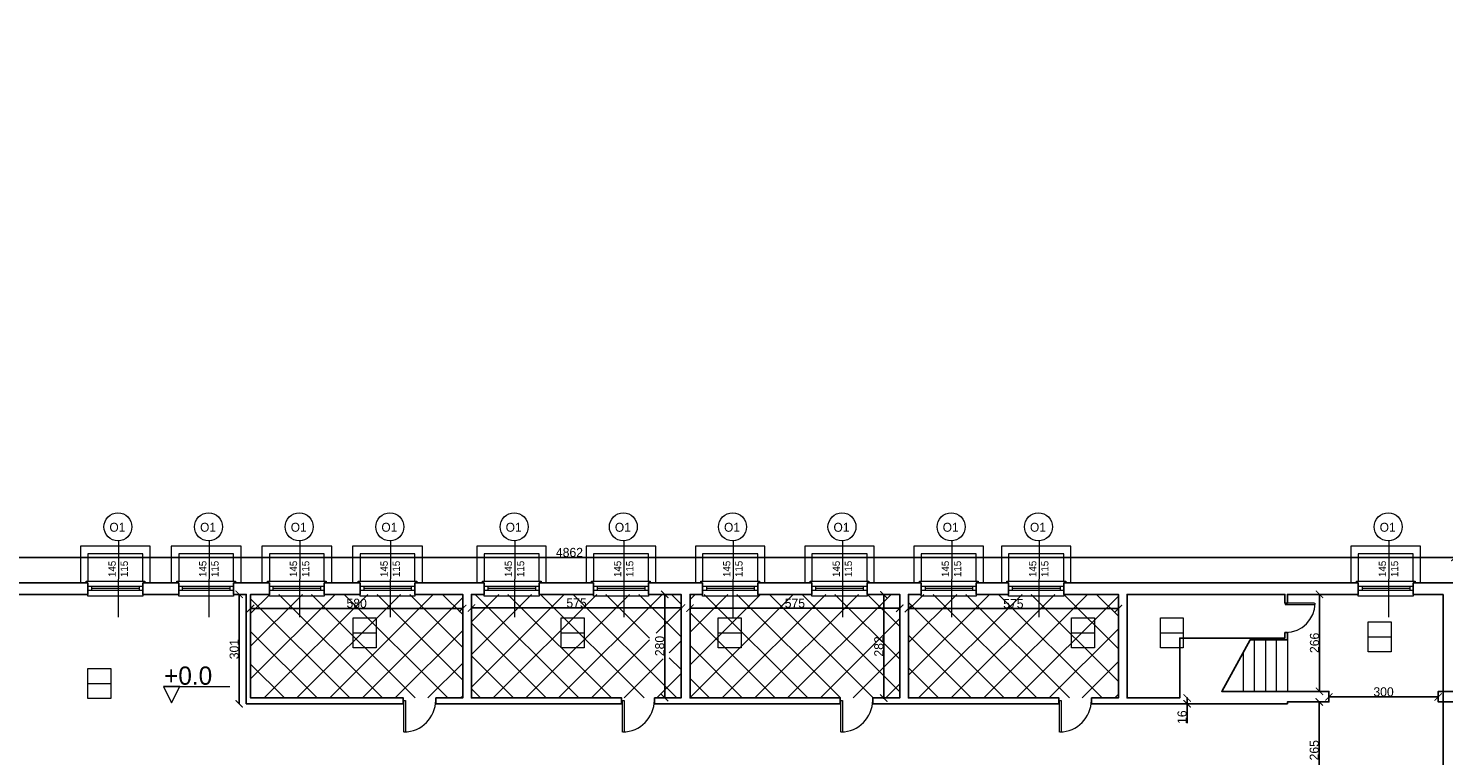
# Model space of a CAD drawing. Header units: centimetres. Extents: x -17621 to 77377, y -18613 to 66.
# Tile 30 of 173: x -11048 to -7162, y -15857 to -13859. Entities that reach past the tile are written whole.
import ezdxf

# ---------------------------------------------------------------- set-up
doc = ezdxf.new("R2010")
doc.units = ezdxf.units.CM
doc.layers.add('0-wymiarowanie rys.CAD', color=5, linetype='Continuous', lineweight=0, true_color=0x0000ff)
for name, color, linetype, lineweight in [('a_drzwi i okna', 2, 'Continuous', 0), ('a_inwentaryzacja', 141, 'Continuous', 0), ('a_wymiarowanie', 211, 'Continuous', 0), ('pomieszczenia', 191, 'Continuous', 5)]:
    doc.layers.add(name, color=color, linetype=linetype, lineweight=lineweight)
for name, color, linetype in [('PDF5_A710 OZNACZENIA KOMUNIKACJI', 7, 'Continuous'), ('PDF5_Text', 7, 'Continuous'), ('PDF_A250 SCHODY', 7, 'Continuous'), ('PDF_A310 STOLARKA ZEWNĘTRZNA', 7, 'Continuous'), ('PDF_A320 STOLARKA WEWNĘTRZNA', 7, 'Continuous'), ('PDF_WIDOKOWA', 7, 'Continuous')]:
    doc.layers.add(name, color=color, linetype=linetype)
doc.styles.add('PDF Century Gothic', font='GOTHIC.TTF')
doc.dimstyles.new('ISO-25', dxfattribs={"dimtxt": 25, "dimasz": 20, "dimexe": 0.6, "dimexo": 0.375, "dimtad": 1, "dimdec": 0, "dimtxsty": 'PDF Century Gothic', "dimblk": 'ARCHTICK', "dimcen": 2.5, "dimadec": 1, "dimazin": 0, "dimtfac": 1, "dimtdec": 0, "dimtmove": 0, "dimatfit": 3, "dimldrblk": 'ARCHTICK', "dimfxl": 2, "dimfxlon": 1, "dimarcsym": 0})

# ---------------------------------------------------------------- blocks, each defined once
blk = doc.blocks.new('_ArchTick')
at = {"color": 0, "linetype": 'ByBlock', "const_width": 0.15}
blk.add_lwpolyline([(-0.5, -0.5), (0.5, 0.5)], dxfattribs=at)
blk = doc.blocks.new('*D159')
at = {"layer": 'a_wymiarowanie', "color": 0, "lineweight": -2, "transparency": 16777216}
for p, q in [((-8700.8, -15414.9), (-8698.2, -15414.9)), ((-8698.8, -15414.9), (-8698.8, -15698.5)), ((-8700.8, -15698.5), (-8698.2, -15698.5))]:
    blk.add_line(p, q, dxfattribs=at)
at = {"layer": 'Defpoints', "color": 0, "transparency": 16777216}
for p in [(-8922.3, -15414.9), (-8922.3, -15698.5), (-8698.8, -15698.5)]:
    blk.add_point(p, dxfattribs=at)
at = {"layer": 'a_wymiarowanie', "color": 0, "lineweight": -2, "transparency": 16777216, "xscale": 20, "yscale": 20, "zscale": 20}
for p, rotation in [((-8698.8, -15414.9), 90), ((-8698.8, -15698.5), 270)]:
    blk.add_blockref('_ArchTick', p, dxfattribs=dict(at, rotation=rotation))
at = {"layer": 'a_wymiarowanie', "color": 0, "transparency": 16777216, "insert": (-8712.5, -15556.7), "char_height": 25, "attachment_point": 5, "rotation": 90, "style": 'PDF Century Gothic'}
blk.add_mtext('282', dxfattribs=at)
blk = doc.blocks.new('*D160')
at = {"layer": 'a_wymiarowanie', "color": 0, "lineweight": -2, "transparency": 16777216}
for p, q in [((-9830.8, -15448.9), (-9830.8, -15451.5)), ((-9830.8, -15450.9), (-9254.2, -15450.9)), ((-9254.2, -15448.9), (-9254.2, -15451.5))]:
    blk.add_line(p, q, dxfattribs=at)
at = {"layer": 'Defpoints', "color": 0, "transparency": 16777216}
for p in [(-9830.8, -15413.6), (-9254.2, -15413.6), (-9254.2, -15450.9)]:
    blk.add_point(p, dxfattribs=at)
at = {"layer": 'a_wymiarowanie', "color": 0, "lineweight": -2, "transparency": 16777216, "xscale": 20, "yscale": 20, "zscale": 20, "rotation": 180}
blk.add_blockref('_ArchTick', (-9830.8, -15450.9), dxfattribs=at)
at = {"layer": 'a_wymiarowanie', "color": 0, "lineweight": -2, "transparency": 16777216, "xscale": 20, "yscale": 20, "zscale": 20}
blk.add_blockref('_ArchTick', (-9254.2, -15450.9), dxfattribs=at)
at = {"layer": 'a_wymiarowanie', "color": 0, "transparency": 16777216, "insert": (-9542.5, -15437.4), "char_height": 25, "attachment_point": 5, "style": 'PDF Century Gothic'}
blk.add_mtext('575', dxfattribs=at)
blk = doc.blocks.new('*D161')
at = {"layer": 'a_wymiarowanie', "color": 0, "lineweight": -2, "transparency": 16777216}
for p, q in [((-9298.4, -15413.6), (-9301, -15413.6)), ((-9300.4, -15697.3), (-9300.4, -15413.6)), ((-9298.4, -15697.3), (-9301, -15697.3))]:
    blk.add_line(p, q, dxfattribs=at)
at = {"layer": 'Defpoints', "color": 0, "transparency": 16777216}
for p in [(-9300.4, -15413.6), (-9267.3, -15413.6), (-9267.3, -15697.3)]:
    blk.add_point(p, dxfattribs=at)
at = {"layer": 'a_wymiarowanie', "color": 0, "lineweight": -2, "transparency": 16777216, "xscale": 20, "yscale": 20, "zscale": 20}
for p, rotation in [((-9300.4, -15413.6), 90), ((-9300.4, -15697.3), 270)]:
    blk.add_blockref('_ArchTick', p, dxfattribs=dict(at, rotation=rotation))
at = {"layer": 'a_wymiarowanie', "color": 0, "transparency": 16777216, "insert": (-9314.1, -15555.5), "char_height": 25, "attachment_point": 5, "rotation": 90, "style": 'PDF Century Gothic'}
blk.add_mtext('280', dxfattribs=at)
blk = doc.blocks.new('*D611')
at = {"layer": 'a_wymiarowanie', "color": 0, "linetype": 'Continuous', "lineweight": -2, "transparency": 16777216}
for p, q in [((-10437.4, -15450.1), (-10437.4, -15452.7)), ((-10437.4, -15452.1), (-9854.9, -15452.1)), ((-9854.9, -15450.1), (-9854.9, -15452.7))]:
    blk.add_line(p, q, dxfattribs=at)
at = {"layer": 'Defpoints', "color": 0, "linetype": 'Continuous', "transparency": 16777216}
for p in [(-10437.4, -15413.6), (-9854.9, -15413.6), (-9854.9, -15452.1)]:
    blk.add_point(p, dxfattribs=at)
at = {"layer": 'a_wymiarowanie', "color": 0, "linetype": 'Continuous', "lineweight": -2, "transparency": 16777216, "xscale": 20, "yscale": 20, "zscale": 20, "rotation": 180}
blk.add_blockref('_ArchTick', (-10437.4, -15452.1), dxfattribs=at)
at = {"layer": 'a_wymiarowanie', "color": 0, "linetype": 'Continuous', "lineweight": -2, "transparency": 16777216, "xscale": 20, "yscale": 20, "zscale": 20}
blk.add_blockref('_ArchTick', (-9854.9, -15452.1), dxfattribs=at)
at = {"layer": 'a_wymiarowanie', "color": 0, "linetype": 'Continuous', "transparency": 16777216, "insert": (-10146.1, -15438.3), "char_height": 25, "attachment_point": 5, "style": 'PDF Century Gothic'}
blk.add_mtext('580', dxfattribs=at)
blk = doc.blocks.new('*D612')
at = {"layer": 'a_wymiarowanie', "color": 0, "linetype": 'Continuous', "lineweight": -2, "transparency": 16777216}
for p, q in [((-9230.9, -15449.5), (-9230.9, -15452.1)), ((-9230.9, -15451.5), (-8655.1, -15451.5)), ((-8655.1, -15449.5), (-8655.1, -15452.1))]:
    blk.add_line(p, q, dxfattribs=at)
at = {"layer": 'Defpoints', "color": 0, "linetype": 'Continuous', "transparency": 16777216}
for p in [(-9230.9, -15413.6), (-8655.1, -15413.6), (-8655.1, -15451.5)]:
    blk.add_point(p, dxfattribs=at)
at = {"layer": 'a_wymiarowanie', "color": 0, "linetype": 'Continuous', "lineweight": -2, "transparency": 16777216, "xscale": 20, "yscale": 20, "zscale": 20, "rotation": 180}
blk.add_blockref('_ArchTick', (-9230.9, -15451.5), dxfattribs=at)
at = {"layer": 'a_wymiarowanie', "color": 0, "linetype": 'Continuous', "lineweight": -2, "transparency": 16777216, "xscale": 20, "yscale": 20, "zscale": 20}
blk.add_blockref('_ArchTick', (-8655.1, -15451.5), dxfattribs=at)
at = {"layer": 'a_wymiarowanie', "color": 0, "linetype": 'Continuous', "transparency": 16777216, "insert": (-8943, -15438), "char_height": 25, "width": 52.705, "attachment_point": 5, "style": 'PDF Century Gothic'}
blk.add_mtext('575', dxfattribs=at)
blk = doc.blocks.new('*D613')
at = {"layer": 'a_wymiarowanie', "color": 0, "linetype": 'Continuous', "lineweight": -2, "transparency": 16777216}
for p, q in [((-8631.4, -15450.7), (-8631.4, -15453.3)), ((-8631.4, -15452.7), (-8054.9, -15452.7)), ((-8054.9, -15454.7), (-8054.9, -15452.1))]:
    blk.add_line(p, q, dxfattribs=at)
at = {"layer": 'Defpoints', "color": 0, "linetype": 'Continuous', "transparency": 16777216}
for p in [(-8631.4, -15413.6), (-8054.9, -15452.7), (-8054.9, -15698.1)]:
    blk.add_point(p, dxfattribs=at)
at = {"layer": 'a_wymiarowanie', "color": 0, "linetype": 'Continuous', "lineweight": -2, "transparency": 16777216, "xscale": 20, "yscale": 20, "zscale": 20, "rotation": 180}
blk.add_blockref('_ArchTick', (-8631.4, -15452.7), dxfattribs=at)
at = {"layer": 'a_wymiarowanie', "color": 0, "linetype": 'Continuous', "lineweight": -2, "transparency": 16777216, "xscale": 20, "yscale": 20, "zscale": 20}
blk.add_blockref('_ArchTick', (-8054.9, -15452.7), dxfattribs=at)
at = {"layer": 'a_wymiarowanie', "color": 0, "linetype": 'Continuous', "transparency": 16777216, "insert": (-8343.2, -15439.3), "char_height": 25, "attachment_point": 5, "style": 'PDF Century Gothic'}
blk.add_mtext('575', dxfattribs=at)
blk = doc.blocks.new('*D838')
at = {"layer": 'a_wymiarowanie', "color": 0, "linetype": 'Continuous', "lineweight": -2, "transparency": 16777216}
for p, q in [((-10466.5, -15413.6), (-10469.1, -15413.6)), ((-10468.5, -15714.2), (-10468.5, -15413.6)), ((-10466.5, -15714.2), (-10469.1, -15714.2))]:
    blk.add_line(p, q, dxfattribs=at)
at = {"layer": 'Defpoints', "color": 0, "linetype": 'Continuous', "transparency": 16777216}
for p in [(-10468.5, -15413.6), (-10449.2, -15413.6), (-10449.2, -15714.2)]:
    blk.add_point(p, dxfattribs=at)
at = {"layer": 'a_wymiarowanie', "color": 0, "linetype": 'Continuous', "lineweight": -2, "transparency": 16777216, "xscale": 20, "yscale": 20, "zscale": 20}
for p, rotation in [((-10468.5, -15413.6), 90), ((-10468.5, -15714.2), 270)]:
    blk.add_blockref('_ArchTick', p, dxfattribs=dict(at, rotation=rotation))
at = {"layer": 'a_wymiarowanie', "color": 0, "linetype": 'Continuous', "transparency": 16777216, "insert": (-10482.2, -15563.9), "char_height": 25, "attachment_point": 5, "rotation": 90, "style": 'PDF Century Gothic'}
blk.add_mtext('301', dxfattribs=at)
blk = doc.blocks.new('*D839')
at = {"layer": 'a_wymiarowanie', "color": 0, "linetype": 'Continuous', "lineweight": -2, "transparency": 16777216}
for p, q in [((-7868.1, -15698.1), (-7865.5, -15698.1)), ((-7866.1, -15698.1), (-7866.1, -15714.2)), ((-7868.1, -15714.2), (-7865.5, -15714.2)), ((-7866.1, -15714.2), (-7866.1, -15767.6))]:
    blk.add_line(p, q, dxfattribs=at)
at = {"layer": 'Defpoints', "color": 0, "linetype": 'Continuous', "transparency": 16777216}
for p in [(-7886.4, -15698.1), (-7886.4, -15714.2), (-7866.1, -15714.2)]:
    blk.add_point(p, dxfattribs=at)
at = {"layer": 'a_wymiarowanie', "color": 0, "linetype": 'Continuous', "lineweight": -2, "transparency": 16777216, "xscale": 20, "yscale": 20, "zscale": 20}
for p, rotation in [((-7866.1, -15698.1), 90), ((-7866.1, -15714.2), 270)]:
    blk.add_blockref('_ArchTick', p, dxfattribs=dict(at, rotation=rotation))
at = {"layer": 'a_wymiarowanie', "color": 0, "linetype": 'Continuous', "transparency": 16777216, "insert": (-7879.9, -15750.9), "char_height": 25, "attachment_point": 5, "rotation": 90, "style": 'PDF Century Gothic'}
blk.add_mtext('16', dxfattribs=at)
blk = doc.blocks.new('*D840')
at = {"layer": 'a_wymiarowanie', "color": 0, "linetype": 'Continuous', "lineweight": -2, "transparency": 16777216}
for p, q in [((-7476.9, -15697.3), (-7476.9, -15694.7)), ((-7176.9, -15695.3), (-7476.9, -15695.3)), ((-7176.9, -15697.3), (-7176.9, -15694.7))]:
    blk.add_line(p, q, dxfattribs=at)
at = {"layer": 'Defpoints', "color": 0, "linetype": 'Continuous', "transparency": 16777216}
for p in [(-7476.9, -15695.3), (-7476.9, -15714.2), (-7176.9, -15714.2)]:
    blk.add_point(p, dxfattribs=at)
at = {"layer": 'a_wymiarowanie', "color": 0, "linetype": 'Continuous', "lineweight": -2, "transparency": 16777216, "xscale": 20, "yscale": 20, "zscale": 20, "rotation": 180}
blk.add_blockref('_ArchTick', (-7476.9, -15695.3), dxfattribs=at)
at = {"layer": 'a_wymiarowanie', "color": 0, "linetype": 'Continuous', "lineweight": -2, "transparency": 16777216, "xscale": 20, "yscale": 20, "zscale": 20}
blk.add_blockref('_ArchTick', (-7176.9, -15695.3), dxfattribs=at)
at = {"layer": 'a_wymiarowanie', "color": 0, "linetype": 'Continuous', "transparency": 16777216, "insert": (-7326.9, -15681.5), "char_height": 25, "attachment_point": 5, "style": 'PDF Century Gothic'}
blk.add_mtext('300', dxfattribs=at)
blk = doc.blocks.new('*D841')
at = {"layer": 'a_wymiarowanie', "color": 0, "linetype": 'Continuous', "lineweight": -2, "transparency": 16777216}
for p, q in [((-7501.3, -15709.2), (-7503.9, -15709.2)), ((-7503.3, -15974.3), (-7503.3, -15709.2)), ((-7501.3, -15974.3), (-7503.9, -15974.3))]:
    blk.add_line(p, q, dxfattribs=at)
at = {"layer": 'Defpoints', "color": 0, "linetype": 'Continuous', "transparency": 16777216}
for p in [(-7503.3, -15709.2), (-7163.3, -15709.2), (-7163.3, -15974.3)]:
    blk.add_point(p, dxfattribs=at)
at = {"layer": 'a_wymiarowanie', "color": 0, "linetype": 'Continuous', "lineweight": -2, "transparency": 16777216, "xscale": 20, "yscale": 20, "zscale": 20}
for p, rotation in [((-7503.3, -15709.2), 90), ((-7503.3, -15974.3), 270)]:
    blk.add_blockref('_ArchTick', p, dxfattribs=dict(at, rotation=rotation))
at = {"layer": 'a_wymiarowanie', "color": 0, "linetype": 'Continuous', "transparency": 16777216, "insert": (-7517.1, -15841.8), "char_height": 25, "attachment_point": 5, "rotation": 90, "style": 'PDF Century Gothic'}
blk.add_mtext('265', dxfattribs=at)
blk = doc.blocks.new('*D842')
at = {"layer": 'a_wymiarowanie', "color": 0, "linetype": 'Continuous', "lineweight": -2, "transparency": 16777216}
for p, q in [((-7500.6, -15413.6), (-7503.2, -15413.6)), ((-7502.6, -15680.1), (-7502.6, -15413.6)), ((-7500.6, -15680.1), (-7503.2, -15680.1))]:
    blk.add_line(p, q, dxfattribs=at)
at = {"layer": 'Defpoints', "color": 0, "linetype": 'Continuous', "transparency": 16777216}
for p in [(-7502.6, -15413.6), (-7476.9, -15413.6), (-7476.9, -15680.1)]:
    blk.add_point(p, dxfattribs=at)
at = {"layer": 'a_wymiarowanie', "color": 0, "linetype": 'Continuous', "lineweight": -2, "transparency": 16777216, "xscale": 20, "yscale": 20, "zscale": 20}
for p, rotation in [((-7502.6, -15413.6), 90), ((-7502.6, -15680.1), 270)]:
    blk.add_blockref('_ArchTick', p, dxfattribs=dict(at, rotation=rotation))
at = {"layer": 'a_wymiarowanie', "color": 0, "linetype": 'Continuous', "transparency": 16777216, "insert": (-7516.4, -15546.9), "char_height": 25, "attachment_point": 5, "rotation": 90, "style": 'PDF Century Gothic'}
blk.add_mtext('266', dxfattribs=at)
blk = doc.blocks.new('*D1031')
at = {"layer": '0-wymiarowanie rys.CAD', "color": 0, "linetype": 'Continuous', "lineweight": -2, "transparency": 16777216}
for p, q in [((-11992.7, -15314.3), (-11992.7, -15311.7)), ((-7131.2, -15312.3), (-11992.7, -15312.3)), ((-7131.2, -15314.3), (-7131.2, -15311.7))]:
    blk.add_line(p, q, dxfattribs=at)
at = {"layer": 'Defpoints', "color": 0, "linetype": 'Continuous', "transparency": 16777216}
for p in [(-11992.7, -15312.3), (-11992.7, -15373.5), (-7131.2, -15373.5)]:
    blk.add_point(p, dxfattribs=at)
at = {"layer": '0-wymiarowanie rys.CAD', "color": 0, "linetype": 'Continuous', "lineweight": -2, "transparency": 16777216, "xscale": 20, "yscale": 20, "zscale": 20, "rotation": 180}
blk.add_blockref('_ArchTick', (-11992.7, -15312.3), dxfattribs=at)
at = {"layer": '0-wymiarowanie rys.CAD', "color": 0, "linetype": 'Continuous', "lineweight": -2, "transparency": 16777216, "xscale": 20, "yscale": 20, "zscale": 20}
blk.add_blockref('_ArchTick', (-7131.2, -15312.3), dxfattribs=at)
at = {"layer": '0-wymiarowanie rys.CAD', "color": 0, "linetype": 'Continuous', "lineweight": 0, "transparency": 16777216, "insert": (-9561.9, -15298.6), "char_height": 25, "attachment_point": 5, "style": 'PDF Century Gothic'}
blk.add_mtext('4862', dxfattribs=at)

msp = doc.modelspace()

# ---------------------------------------------------------------- hatches: boundary and pattern name
at = {"layer": 'a_inwentaryzacja', "linetype": 'Continuous', "lineweight": 5, "true_color": 0x636466, "transparency": 33554495}
h = msp.add_hatch(dxfattribs=at)
h.set_pattern_fill('ANSI37', color=251, scale=20)
h.paths.add_polyline_path([(-11942.7, -8735.2), (-9562.8, -8735.2), (-9562.8, -10514.9), (-11942.7, -10514.9)])
h.paths.add_polyline_path([(-14516.6, -10443.7), (-13890.1, -10443.7), (-13890.1, -11008.7), (-14516.6, -11008.7)])
h.paths.add_polyline_path([(-14516.6, -11036.6), (-13890.1, -11036.6), (-13890.1, -11601.6), (-14516.6, -11601.6)])
h.paths.add_polyline_path([(-14516.6, -11621.1), (-13890.1, -11621.1), (-13890.1, -12231), (-14516.6, -12231)])
h.paths.add_polyline_path([(-14516.6, -12251.4), (-14216.9, -12251.4), (-14216.9, -12669.6), (-14516.6, -12669.6)])
h.paths.add_polyline_path([(-14206.7, -12251.4), (-13890.1, -12251.4), (-13890.1, -12833.3), (-14206.7, -12833.3)])
h.paths.add_polyline_path([(-14516.6, -12681.5), (-14216.9, -12681.5), (-14216.9, -12833.3), (-14516.6, -12833.3)])
h.paths.add_polyline_path([(-15607.6, -12251.4), (-15607.6, -12831.3), (-15046.6, -12831.3), (-15046.6, -12431.7), (-14730.8, -12431.7), (-14730.8, -12251.4)])
h.paths.add_polyline_path([(-15034.7, -12443.6), (-14730.8, -12443.6), (-14730.8, -12831.3), (-15034.7, -12831.3)], flags=17)
h.paths.add_polyline_path([(-15607.6, -12851.6), (-14730.8, -12851.6), (-14730.8, -13111.3), (-15607.6, -13111.3)])
h.paths.add_polyline_path([(-15607.6, -11651.1), (-14730.8, -11651.1), (-14730.8, -12231), (-15607.6, -12231)])
h.paths.add_polyline_path([(-15607.6, -11343.7), (-14730.8, -11343.7), (-14730.8, -11631.6), (-15607.6, -11631.6)])
h.paths.add_polyline_path([(-15106.7, -13651.7), (-15287, -13651.7), (-15287, -13451.1), (-15106.7, -13451.1)])
h.paths.add_polyline_path([(-15093.2, -13451.1), (-14892.5, -13451.1), (-14892.5, -13651.7), (-15093.2, -13651.7)])
h.paths.add_polyline_path([(-14880.6, -13451.1), (-14730.8, -13451.1), (-14730.8, -13666.9), (-14880.6, -13666.9)])
h.paths.add_polyline_path([(-14892.5, -13666.1), (-15287, -13666.1), (-15287, -14010.4), (-14892.5, -14010.4)])
h.paths.add_polyline_path([(-14880.6, -13682.1), (-14730.8, -13682.1), (-14730.8, -14010.4), (-14880.6, -14010.4)])
h.paths.add_polyline_path([(-13537.5, -13682.1), (-14724.9, -13682.1), (-14724.9, -14010.4), (-13537.5, -14010.4)])
h.paths.add_polyline_path([(-12653.2, -11036.6), (-13885, -11036.6), (-13885, -11601.6), (-12653.2, -11601.6)])
h.paths.add_polyline_path([(-13885, -10443.7), (-12663.2, -10443.7), (-12663.2, -11008.7), (-13885, -11008.7)])
h.paths.add_polyline_path([(-13885, -11621.1), (-13174.6, -11621.1), (-13174.6, -12231), (-13885, -12231)])
h.paths.add_polyline_path([(-13169.5, -11621.1), (-12663.2, -11621.1), (-12663.2, -12231), (-13169.5, -12231)])
h.paths.add_polyline_path([(-13461.6, -12251.4), (-12648.2, -12251.4), (-12648.2, -12461.2), (-13461.6, -12461.2)])
h.paths.add_polyline_path([(-13878.2, -12251.4), (-13466.7, -12251.4), (-13466.7, -12833.3), (-13878.2, -12833.3)])
h.paths.add_polyline_path([(-13461.6, -12466.4), (-12868.1, -12466.4), (-12868.1, -12833.3), (-13461.6, -12833.3)])
h.paths.add_polyline_path([(-12856.3, -12466.4), (-12648.2, -12466.4), (-12648.2, -12833.3), (-12856.3, -12833.3)])
h.paths.add_polyline_path([(-14258.9, -12853.6), (-13890.1, -12853.6), (-13890.1, -13431.6), (-14258.9, -13431.6)])
h.paths.add_polyline_path([(-13878.2, -12853.6), (-13283, -12853.6), (-13283, -13431.6), (-13878.2, -13431.6)])
h.paths.add_polyline_path([(-13277.9, -12853.6), (-12648.2, -12853.6), (-12648.2, -13431.6), (-13277.9, -13431.6)])
h.paths.add_polyline_path([(-9236.8, -15998), (-8361.4, -15998), (-8361.4, -16573.6), (-9236.8, -16573.6)])
h.paths.add_polyline_path([(-8043, -15998), (-7163.3, -15998), (-7163.3, -16573.6), (-8043, -16573.6)])
h.paths.add_polyline_path([(-8336.8, -15998), (-8054.9, -15998), (-8054.9, -16573.6), (-8336.8, -16573.6)])
h.paths.add_polyline_path([(-8631.4, -15413.6), (-8054.9, -15413.6), (-8054.9, -15698.1), (-8631.4, -15698.1)])
h.paths.add_polyline_path([(-9230.9, -15413.6), (-8655.1, -15413.6), (-8655.1, -15698.1), (-9230.9, -15698.1)])
h.paths.add_polyline_path([(-9831.2, -15413.6), (-9255.4, -15413.6), (-9255.4, -15698.1), (-9831.2, -15698.1)])
h.paths.add_polyline_path([(-10437.4, -15413.6), (-9854.9, -15413.6), (-9854.9, -15698.1), (-10437.4, -15698.1)])
h.paths.add_polyline_path([(-9287.7, -15590.6), (-9287.7, -15520.2), (-9341.7, -15520.2), (-9341.7, -15590.6)], flags=16)
h.paths.add_polyline_path([(-10437.4, -12370.7), (-9854.9, -12370.7), (-9854.9, -12655.2), (-10437.4, -12655.2)])
h.paths.add_polyline_path([(-9831.2, -12370.7), (-9255.4, -12370.7), (-9255.4, -12655.2), (-9831.2, -12655.2)])
h.paths.add_polyline_path([(-9230.9, -12370.7), (-8650.1, -12370.7), (-8650.1, -12655.2), (-9230.9, -12655.2)])
h.paths.add_polyline_path([(-9236.8, -12955.1), (-8361.4, -12955.1), (-8361.4, -13531.5), (-9236.8, -13531.5)])
h.paths.add_polyline_path([(-8336.8, -12955.1), (-8054.9, -12955.1), (-8054.9, -13531.5), (-8336.8, -13531.5)])
h.paths.add_polyline_path([(-8043, -12955.1), (-7161.9, -12955.1), (-7161.9, -13531.7), (-8043, -13531.7)])
h.paths.add_polyline_path([(-3821.8, -15182.8), (-3577.7, -15182.8), (-3577.7, -15313.5), (-3821.8, -15313.5)])

# ---------------------------------------------------------------- linework, layer by layer
at = {"layer": 'a_drzwi i okna'}
for p, q in [((-10800, -15266.5), (-10800.5, -15476.7)), ((-10551.1, -15266.5), (-10551.6, -15476.7)), ((-10302.2, -15266.5), (-10302.7, -15476.7)), ((-10053.3, -15266.5), (-10053.8, -15476.7)), ((-9712.1, -15266.5), (-9712.6, -15476.7)), ((-9412.3, -15266.5), (-9412.9, -15476.7)), ((-9112.6, -15266.5), (-9113.2, -15476.7)), ((-8812.1, -15266.5), (-8812.6, -15476.7)), ((-8512.3, -15266.5), (-8512.9, -15476.7)), ((-8272.7, -15266.5), (-8273.3, -15476.7)), ((-7312.6, -15266.5), (-7313.1, -15476.7))]:
    msp.add_line(p, q, dxfattribs=at)
for centre in [(-10801.6, -15228.1), (-10552.7, -15228.1), (-10303.8, -15228.1), (-10054.9, -15228.1), (-9713.7, -15228.1), (-9414, -15228.1), (-9114.2, -15228.1), (-8813.7, -15228.1), (-8514, -15228.1), (-8274.3, -15228.1), (-7314.2, -15228.1)]:
    msp.add_circle(centre, 38.4, dxfattribs=at)
at = {"layer": 'a_inwentaryzacja', "lineweight": 25}
for p, q in [((-7131.2, -15382.3), (-7245.5, -15382.3)), ((-7245.5, -15382.3), (-7245.5, -15413.6)), ((-7245.5, -15413.6), (-7163.3, -15413.6)), ((-7163.3, -15413.6), (-7163.3, -15974.3))]:
    msp.add_line(p, q, dxfattribs=at)
for points in [[(-11152.8, -15382.3), (-11152.8, -15413.6), (-10884.4, -15413.6), (-10884.4, -15382.3)], [(-10732.9, -15382.3), (-10732.9, -15413.6), (-10634.6, -15413.6), (-10634.6, -15382.3)], [(-10385.7, -15382.3), (-10483.9, -15382.3), (-10483.9, -15413.6), (-10449.2, -15413.6), (-10449.2, -15714.2), (-10018.3, -15714.2), (-10018.3, -15698.1), (-10437.4, -15698.1), (-10437.4, -15413.6), (-10385.7, -15413.6)], [(-10235, -15382.3), (-10235, -15413.6), (-10136.8, -15413.6), (-10136.8, -15382.3)], [(-9795.6, -15382.3), (-9986.1, -15382.3), (-9986.1, -15413.6), (-9854.9, -15413.6), (-9854.9, -15698.1), (-9928.5, -15698.1), (-9928.5, -15714.2), (-9418.8, -15714.2), (-9418.8, -15698.1), (-9831.2, -15698.1), (-9831.2, -15413.6), (-9795.6, -15413.6)], [(-9644.9, -15382.3), (-9644.9, -15413.6), (-9495.9, -15413.6), (-9495.9, -15382.3)], [(-9196.2, -15382.3), (-9345.2, -15382.3), (-9345.2, -15413.6), (-9255.4, -15413.6), (-9255.4, -15698.1), (-9328.2, -15698.1), (-9328.2, -15714.2), (-8818.6, -15714.2), (-8818.6, -15698.1), (-9230.9, -15698.1), (-9230.9, -15413.6), (-9196.2, -15413.6)], [(-9044.6, -15382.3), (-9044.6, -15413.6), (-8896.4, -15413.6), (-8896.4, -15382.3)], [(-8595.9, -15382.3), (-8744.9, -15382.3), (-8744.9, -15413.6), (-8655.1, -15413.6), (-8655.1, -15698.1), (-8728.8, -15698.1), (-8728.8, -15714.2), (-8218.3, -15714.2), (-8218.3, -15698.1), (-8631.4, -15698.1), (-8631.4, -15413.6), (-8595.9, -15413.6)], [(-8445.2, -15382.3), (-8445.2, -15413.6), (-8356.3, -15413.6), (-8356.3, -15382.3)]]:
    msp.add_lwpolyline(points, close=True, dxfattribs=at)
msp.add_lwpolyline([(-7522.9, -15680.1), (-7771.2, -15680.1), (-7693.3, -15538.9), (-7590.9, -15538.9), (-7590.9, -15518.6), (-7597.7, -15518.6), (-7597.7, -15533.9), (-7886.4, -15533.9), (-7886.4, -15698.1), (-8031.2, -15698.1), (-8031.2, -15413.6), (-7597.7, -15413.6), (-7597.7, -15438.2), (-7590.9, -15438.2), (-7590.9, -15413.6), (-7396.2, -15413.6), (-7396.2, -15382.3), (-8204.7, -15382.3), (-8204.7, -15413.6), (-8054.9, -15413.6), (-8054.9, -15698.1), (-8128.5, -15698.1), (-8128.5, -15714.2), (-7590.7, -15714.2)], dxfattribs=at)
at = {"layer": 'a_inwentaryzacja', "linetype": 'Continuous', "lineweight": 25}
for points in [[(-7590.9, -15680.1), (-7476.9, -15680.1), (-7476.9, -15709.2), (-7590.7, -15709.2), (-7590.7, -15714.2)], [(-7131.2, -15680.1), (-7176.9, -15680.1), (-7176.9, -15709.2), (-7131.2, -15709.2)]]:
    msp.add_lwpolyline(points, dxfattribs=at)
at = {"layer": 'a_wymiarowanie'}
msp.add_line((-10712, -15413.6), (-10714.6, -15413.6), dxfattribs=at)
at = {"layer": 'PDF5_A710 OZNACZENIA KOMUNIKACJI', "lineweight": 5}
msp.add_lwpolyline([(-10676.5, -15667), (-10631.6, -15667), (-10676.5, -15667), (-10654.5, -15711.9), (-10631.6, -15667), (-10676.5, -15667), (-10654.5, -15711.9), (-10631.6, -15667), (-10494.5, -15667)], dxfattribs=at)
at = {"layer": 'PDF_A250 SCHODY', "lineweight": 5}
for points in [[(-7681.5, -15680.1), (-7681.5, -15538.9)], [(-7651, -15538.9), (-7651, -15680.1)], [(-7621.4, -15538.9), (-7621.4, -15680.1)], [(-7590.9, -15538.9), (-7590.9, -15680.1)], [(-7711.1, -15680.1), (-7711.1, -15571.2)]]:
    msp.add_lwpolyline(points, dxfattribs=at)
at = {"layer": 'PDF_A310 STOLARKA ZEWNĘTRZNA', "lineweight": 5}
for points in [[(-10884.4, -15418.7), (-10884.4, -15382.3), (-10888.6, -15382.3), (-10888.6, -15377.2), (-10732.9, -15377.2), (-10727.8, -15377.2), (-10727.8, -15382.3), (-10732.9, -15382.3), (-10732.9, -15418.7)], [(-10634.6, -15418.7), (-10634.6, -15382.3), (-10639.7, -15382.3), (-10639.7, -15377.2), (-10483.9, -15377.2), (-10478.9, -15377.2), (-10478.9, -15382.3), (-10483.9, -15382.3), (-10483.9, -15418.7)], [(-10385.7, -15418.7), (-10385.7, -15382.3), (-10390.8, -15382.3), (-10390.8, -15377.2), (-10235, -15377.2), (-10229.9, -15377.2), (-10229.9, -15382.3), (-10235, -15382.3), (-10235, -15418.7)], [(-10136.8, -15418.7), (-10136.8, -15382.3), (-10141.9, -15382.3), (-10141.9, -15377.2), (-9986.1, -15377.2), (-9981, -15377.2), (-9981, -15382.3), (-9986.1, -15382.3), (-9986.1, -15418.7)], [(-9795.6, -15418.7), (-9795.6, -15382.3), (-9800.7, -15382.3), (-9800.7, -15377.2), (-9644.9, -15377.2), (-9639.8, -15377.2), (-9639.8, -15382.3), (-9644.9, -15382.3), (-9644.9, -15418.7)], [(-9495.9, -15418.7), (-9495.9, -15382.3), (-9501, -15382.3), (-9501, -15377.2), (-9345.2, -15377.2), (-9340.1, -15377.2), (-9340.1, -15382.3), (-9345.2, -15382.3), (-9345.2, -15418.7)], [(-9196.2, -15418.7), (-9196.2, -15382.3), (-9201.2, -15382.3), (-9201.2, -15377.2), (-9044.6, -15377.2), (-9040.4, -15377.2), (-9040.4, -15382.3), (-9044.6, -15382.3), (-9044.6, -15418.7)], [(-8896.4, -15418.7), (-8896.4, -15382.3), (-8900.7, -15382.3), (-8900.7, -15377.2), (-8744.9, -15377.2), (-8739.8, -15377.2), (-8739.8, -15382.3), (-8744.9, -15382.3), (-8744.9, -15418.7)], [(-8595.9, -15418.7), (-8595.9, -15382.3), (-8601, -15382.3), (-8601, -15377.2), (-8445.2, -15377.2), (-8440.1, -15377.2), (-8440.1, -15382.3), (-8445.2, -15382.3), (-8445.2, -15418.7)], [(-8356.3, -15418.7), (-8356.3, -15382.3), (-8361.4, -15382.3), (-8361.4, -15377.2), (-8204.7, -15377.2), (-8199.6, -15377.2), (-8199.6, -15382.3), (-8204.7, -15382.3), (-8204.7, -15418.7)], [(-7396.2, -15418.7), (-7396.2, -15382.3), (-7401.2, -15382.3), (-7401.2, -15377.2), (-7245.5, -15377.2), (-7240.4, -15377.2), (-7240.4, -15382.3), (-7245.5, -15382.3), (-7245.5, -15418.7)], [(-10884.4, -15401.8), (-10874.2, -15401.8), (-10743, -15401.8), (-10732.9, -15401.8), (-10732.9, -15391.6), (-10743, -15391.6), (-10874.2, -15391.6), (-10884.4, -15391.6)], [(-10634.6, -15401.8), (-10625.3, -15401.8), (-10494.1, -15401.8), (-10483.9, -15401.8), (-10483.9, -15391.6), (-10494.1, -15391.6), (-10625.3, -15391.6), (-10634.6, -15391.6)], [(-10385.7, -15401.8), (-10376.4, -15401.8), (-10245.2, -15401.8), (-10235, -15401.8), (-10235, -15391.6), (-10245.2, -15391.6), (-10376.4, -15391.6), (-10385.7, -15391.6)], [(-10136.8, -15401.8), (-10126.6, -15401.8), (-9996.3, -15401.8), (-9986.1, -15401.8), (-9986.1, -15391.6), (-9996.3, -15391.6), (-10126.6, -15391.6), (-10136.8, -15391.6)], [(-9795.6, -15401.8), (-9786.3, -15401.8), (-9655.1, -15401.8), (-9644.9, -15401.8), (-9644.9, -15391.6), (-9655.1, -15391.6), (-9786.3, -15391.6), (-9795.6, -15391.6)], [(-9495.9, -15401.8), (-9485.7, -15401.8), (-9355.3, -15401.8), (-9345.2, -15401.8), (-9345.2, -15391.6), (-9355.3, -15391.6), (-9485.7, -15391.6), (-9495.9, -15391.6)], [(-9196.2, -15401.8), (-9186, -15401.8), (-9054.8, -15401.8), (-9044.6, -15401.8), (-9044.6, -15391.6), (-9054.8, -15391.6), (-9186, -15391.6), (-9196.2, -15391.6)], [(-8896.4, -15401.8), (-8886.3, -15401.8), (-8755.1, -15401.8), (-8744.9, -15401.8), (-8744.9, -15391.6), (-8755.1, -15391.6), (-8886.3, -15391.6), (-8896.4, -15391.6)], [(-8595.9, -15401.8), (-8585.7, -15401.8), (-8455.3, -15401.8), (-8445.2, -15401.8), (-8445.2, -15391.6), (-8455.3, -15391.6), (-8585.7, -15391.6), (-8595.9, -15391.6)], [(-8356.3, -15401.8), (-8346.1, -15401.8), (-8214.9, -15401.8), (-8204.7, -15401.8), (-8204.7, -15391.6), (-8214.9, -15391.6), (-8346.1, -15391.6), (-8356.3, -15391.6)], [(-7396.2, -15401.8), (-7386, -15401.8), (-7254.8, -15401.8), (-7245.5, -15401.8), (-7245.5, -15391.6), (-7254.8, -15391.6), (-7386, -15391.6), (-7396.2, -15391.6)]]:
    msp.add_lwpolyline(points, close=True, dxfattribs=at)
for points in [[(-10874.2, -15391.6), (-10874.2, -15401.8)], [(-10874.2, -15396.7), (-10743, -15396.7)], [(-10743, -15391.6), (-10743, -15401.8)], [(-10625.3, -15391.6), (-10625.3, -15401.8)], [(-10625.3, -15396.7), (-10494.1, -15396.7)], [(-10494.1, -15391.6), (-10494.1, -15401.8)], [(-10376.4, -15391.6), (-10376.4, -15401.8)], [(-10376.4, -15396.7), (-10245.2, -15396.7)], [(-10245.2, -15391.6), (-10245.2, -15401.8)], [(-10126.6, -15391.6), (-10126.6, -15401.8)], [(-10126.6, -15396.7), (-9996.3, -15396.7)], [(-9996.3, -15391.6), (-9996.3, -15401.8)], [(-9786.3, -15391.6), (-9786.3, -15401.8)], [(-9786.3, -15396.7), (-9655.1, -15396.7)], [(-9655.1, -15391.6), (-9655.1, -15401.8)], [(-9485.7, -15391.6), (-9485.7, -15401.8)], [(-9485.7, -15396.7), (-9355.3, -15396.7)], [(-9355.3, -15391.6), (-9355.3, -15401.8)], [(-9186, -15391.6), (-9186, -15401.8)], [(-9186, -15396.7), (-9054.8, -15396.7)], [(-9054.8, -15391.6), (-9054.8, -15401.8)], [(-8886.3, -15391.6), (-8886.3, -15401.8)], [(-8886.3, -15396.7), (-8755.1, -15396.7)], [(-8755.1, -15391.6), (-8755.1, -15401.8)], [(-8585.7, -15391.6), (-8585.7, -15401.8)], [(-8585.7, -15396.7), (-8455.3, -15396.7)], [(-8455.3, -15391.6), (-8455.3, -15401.8)], [(-8346.1, -15391.6), (-8346.1, -15401.8)], [(-8346.1, -15396.7), (-8214.9, -15396.7)], [(-8214.9, -15391.6), (-8214.9, -15401.8)], [(-7386, -15391.6), (-7386, -15401.8)], [(-7386, -15396.7), (-7254.8, -15396.7)], [(-7254.8, -15391.6), (-7254.8, -15401.8)]]:
    msp.add_lwpolyline(points, dxfattribs=at)
at = {"layer": 'PDF_A320 STOLARKA WEWNĘTRZNA', "lineweight": 5}
for points in [[(-7516.4, -15438.2), (-7596.8, -15438.2), (-7596.8, -15441.6), (-7516.4, -15441.6)], [(-10016.6, -15792.1), (-10016.6, -15704.9), (-10012.3, -15704.9), (-10012.3, -15791.3)], [(-9416.3, -15792.1), (-9416.3, -15704.9), (-9412.1, -15704.9), (-9412.1, -15791.3)], [(-8816.9, -15792.1), (-8816.9, -15704.9), (-8812.6, -15704.9), (-8812.6, -15791.3)], [(-8216.6, -15792.1), (-8216.6, -15704.9), (-8212.3, -15704.9), (-8212.3, -15791.3)]]:
    msp.add_lwpolyline(points, dxfattribs=at)
for centre, radius in [((-7596, -15437.7), 80.9), ((-10015.9, -15704.4), 86.8), ((-9415.6, -15704.4), 86.8), ((-8816.1, -15704.4), 86.8), ((-8215.8, -15704.4), 86.8)]:
    msp.add_arc(centre, radius, 270, 360, dxfattribs=at)
at = {"layer": 'PDF_WIDOKOWA', "lineweight": 5}
for points in [[(-10713.4, -15382.3), (-10713.4, -15281.6), (-10903.9, -15281.6), (-10903.9, -15382.3)], [(-10732.9, -15377.2), (-10732.9, -15301.9), (-10884.4, -15301.9), (-10884.4, -15377.2)], [(-10463.6, -15382.3), (-10463.6, -15281.6), (-10655, -15281.6), (-10655, -15382.3)], [(-10483.9, -15377.2), (-10483.9, -15301.9), (-10634.6, -15301.9), (-10634.6, -15377.2)], [(-10214.7, -15382.3), (-10214.7, -15281.6), (-10406, -15281.6), (-10406, -15382.3)], [(-10235, -15377.2), (-10235, -15301.9), (-10385.7, -15301.9), (-10385.7, -15377.2)], [(-9965.8, -15382.3), (-9965.8, -15281.6), (-10157.1, -15281.6), (-10157.1, -15382.3)], [(-9986.1, -15377.2), (-9986.1, -15301.9), (-10136.8, -15301.9), (-10136.8, -15377.2)], [(-9625.4, -15382.3), (-9625.4, -15281.6), (-9815.9, -15281.6), (-9815.9, -15382.3)], [(-9644.9, -15377.2), (-9644.9, -15301.9), (-9795.6, -15301.9), (-9795.6, -15377.2)], [(-9324.9, -15382.3), (-9324.9, -15281.6), (-9516.2, -15281.6), (-9516.2, -15382.3)], [(-9345.2, -15377.2), (-9345.2, -15301.9), (-9495.9, -15301.9), (-9495.9, -15377.2)], [(-9025.1, -15382.3), (-9025.1, -15281.6), (-9215.6, -15281.6), (-9215.6, -15382.3)], [(-9044.6, -15377.2), (-9044.6, -15301.9), (-9196.2, -15301.9), (-9196.2, -15377.2)], [(-8725.4, -15382.3), (-8725.4, -15281.6), (-8915.9, -15281.6), (-8915.9, -15382.3)], [(-8744.9, -15377.2), (-8744.9, -15301.9), (-8896.4, -15301.9), (-8896.4, -15377.2)], [(-8424.9, -15382.3), (-8424.9, -15281.6), (-8616.2, -15281.6), (-8616.2, -15382.3)], [(-8445.2, -15377.2), (-8445.2, -15301.9), (-8595.9, -15301.9), (-8595.9, -15377.2)], [(-8185.2, -15382.3), (-8185.2, -15281.6), (-8375.7, -15281.6), (-8375.7, -15382.3)], [(-8204.7, -15377.2), (-8204.7, -15301.9), (-8356.3, -15301.9), (-8356.3, -15377.2)], [(-7225.1, -15382.3), (-7225.1, -15281.6), (-7416.5, -15281.6), (-7416.5, -15382.3)], [(-7245.5, -15377.2), (-7245.5, -15301.9), (-7396.2, -15301.9), (-7396.2, -15377.2)], [(-9345.2, -15382.3), (-9345.2, -15382.3)], [(-8744.9, -15382.3), (-8744.9, -15382.3)]]:
    msp.add_lwpolyline(points, dxfattribs=at)
at = {"layer": 'pomieszczenia'}
for p, q in [((-10155.4, -15519.5), (-10092.3, -15519.5)), ((-9584.7, -15519.5), (-9521.6, -15519.5)), ((-9153.8, -15519.5), (-9090.7, -15519.5)), ((-8183.6, -15519.5), (-8120.5, -15519.5)), ((-7939.7, -15519.5), (-7876.7, -15519.5)), ((-7369, -15529.9), (-7305.9, -15529.9)), ((-10883.7, -15658.9), (-10820.6, -15658.9))]:
    msp.add_line(p, q, dxfattribs=at)
for points in [[(-10155.4, -15478.3), (-10092.3, -15478.3), (-10092.3, -15560.6), (-10155.4, -15560.6)], [(-9584.7, -15478.3), (-9521.6, -15478.3), (-9521.6, -15560.6), (-9584.7, -15560.6)], [(-9153.8, -15478.3), (-9090.7, -15478.3), (-9090.7, -15560.6), (-9153.8, -15560.6)], [(-8183.6, -15478.3), (-8120.5, -15478.3), (-8120.5, -15560.6), (-8183.6, -15560.6)], [(-7939.7, -15478.3), (-7876.7, -15478.3), (-7876.7, -15560.6), (-7939.7, -15560.6)], [(-7369, -15488.7), (-7305.9, -15488.7), (-7305.9, -15571.1), (-7369, -15571.1)], [(-10883.7, -15617.7), (-10820.6, -15617.7), (-10820.6, -15700.1), (-10883.7, -15700.1)]]:
    msp.add_lwpolyline(points, close=True, dxfattribs=at)

# ---------------------------------------------------------------- texts
at = {"layer": 'a_drzwi i okna', "char_height": 24.55, "attachment_point": 7, "style": 'PDF Century Gothic'}
for insert in [(-10824.9, -15242), (-10576, -15242), (-10327.1, -15242), (-10078.2, -15242), (-9737, -15242), (-9437.2, -15242), (-9137.5, -15242), (-8837, -15242), (-8537.2, -15242), (-8297.6, -15242), (-7337.5, -15242)]:
    msp.add_mtext_dynamic_manual_height_columns('O1', width=220.698, gutter_width=15.3, heights=[199.8], dxfattribs=dict(at, insert=insert))
at = {"layer": 'a_drzwi i okna', "char_height": 20, "attachment_point": 1, "rotation": 90, "style": 'PDF Century Gothic'}
for insert in [(-10827.5, -15366), (-10578.5, -15366), (-10329.6, -15366), (-10080.7, -15366), (-9739.5, -15366), (-9439.8, -15366), (-9140.1, -15366), (-8839.5, -15366), (-8539.8, -15366), (-8300.2, -15366), (-7340.1, -15366)]:
    msp.add_mtext_dynamic_manual_height_columns('145\\P115', width=179.816, gutter_width=12.5, heights=[162.8], dxfattribs=dict(at, insert=insert))
at = {"layer": 'PDF5_Text', "insert": (-10674.7, -15637.2), "char_height": 50, "attachment_point": 4, "style": 'PDF Century Gothic'}
msp.add_mtext('+0.0', dxfattribs=at)

# ---------------------------------------------------------------- dimensions: what is measured, and where the dimension line sits
at = {"layer": '0-wymiarowanie rys.CAD', "linetype": 'Continuous', "lineweight": 0}
dim = msp.add_linear_dim(base=(-11992.6863, -15312.3172), p1=(-7131.1557, -15373.4932), p2=(-11992.6863, -15373.4932), dimstyle='ISO-25', dxfattribs=at)
dim.commit()
dim.dimension.update_dxf_attribs({"geometry": '*D1031', "text_midpoint": (-9561.921, -15298.5634)})
at = {"layer": 'a_wymiarowanie', "linetype": 'Continuous'}
for base, p1, p2, picture, middle in [((-10468.5, -15413.6), (-10449.2, -15714.2), (-10449.2, -15413.6), '*D838', (-10482.2, -15563.9)), ((-7502.6051, -15413.6437), (-7476.936, -15680.122), (-7476.936, -15413.6437), '*D842', (-7516.3589, -15546.8828)), ((-7866.1, -15714.2), (-7886.4, -15698.1), (-7886.4, -15714.2), '*D839', (-7879.9, -15750.9)), ((-7503.3, -15709.2), (-7163.3, -15974.3), (-7163.3, -15709.2), '*D841', (-7517.1, -15841.8))]:
    dim = msp.add_linear_dim(base=base, p1=p1, p2=p2, angle=90, dimstyle='ISO-25', dxfattribs=at)
    dim.commit()
    dim.dimension.update_dxf_attribs({"geometry": picture, "text_midpoint": middle})
for base, p1, p2, text, picture, middle in [((-9854.9, -15452.1), (-10437.4, -15413.6), (-9854.9, -15413.6), '580', '*D611', (-10146.1, -15438.3)), ((-8655.1, -15451.5), (-9230.9, -15413.6), (-8655.1, -15413.6), '575', '*D612', (-8943, -15438)), ((-8054.9, -15452.7), (-8631.4, -15413.6), (-8054.9, -15698.1), '575', '*D613', (-8343.2, -15439.3))]:
    dim = msp.add_linear_dim(base=base, p1=p1, p2=p2, text=text, dimstyle='ISO-25', dxfattribs=at)
    dim.commit()
    dim.dimension.update_dxf_attribs({"geometry": picture, "text_midpoint": middle})
at = {"layer": 'a_wymiarowanie'}
dim = msp.add_linear_dim(base=(-9254.2, -15450.9), p1=(-9830.8, -15413.6), p2=(-9254.2, -15413.6), text='575', dimstyle='ISO-25', dxfattribs=at)
dim.commit()
dim.dimension.update_dxf_attribs({"geometry": '*D160', "text_midpoint": (-9542.5, -15437.4)})
for base, p1, p2, text, picture, middle in [((-9300.4, -15413.6), (-9267.3, -15697.3), (-9267.3, -15413.6), '280', '*D161', (-9314.1, -15555.5)), ((-8698.8, -15698.5), (-8922.3, -15414.9), (-8922.3, -15698.5), '282', '*D159', (-8712.5, -15556.7))]:
    dim = msp.add_linear_dim(base=base, p1=p1, p2=p2, angle=90, text=text, dimstyle='ISO-25', dxfattribs=at)
    dim.commit()
    dim.dimension.update_dxf_attribs({"geometry": picture, "text_midpoint": middle})
at = {"layer": 'a_wymiarowanie', "linetype": 'Continuous'}
dim = msp.add_linear_dim(base=(-7476.9, -15695.3), p1=(-7176.9, -15714.2), p2=(-7476.9, -15714.2), dimstyle='ISO-25', dxfattribs=at)
dim.commit()
dim.dimension.update_dxf_attribs({"geometry": '*D840', "text_midpoint": (-7326.9, -15681.5)})

doc.saveas('drawing.dxf')
